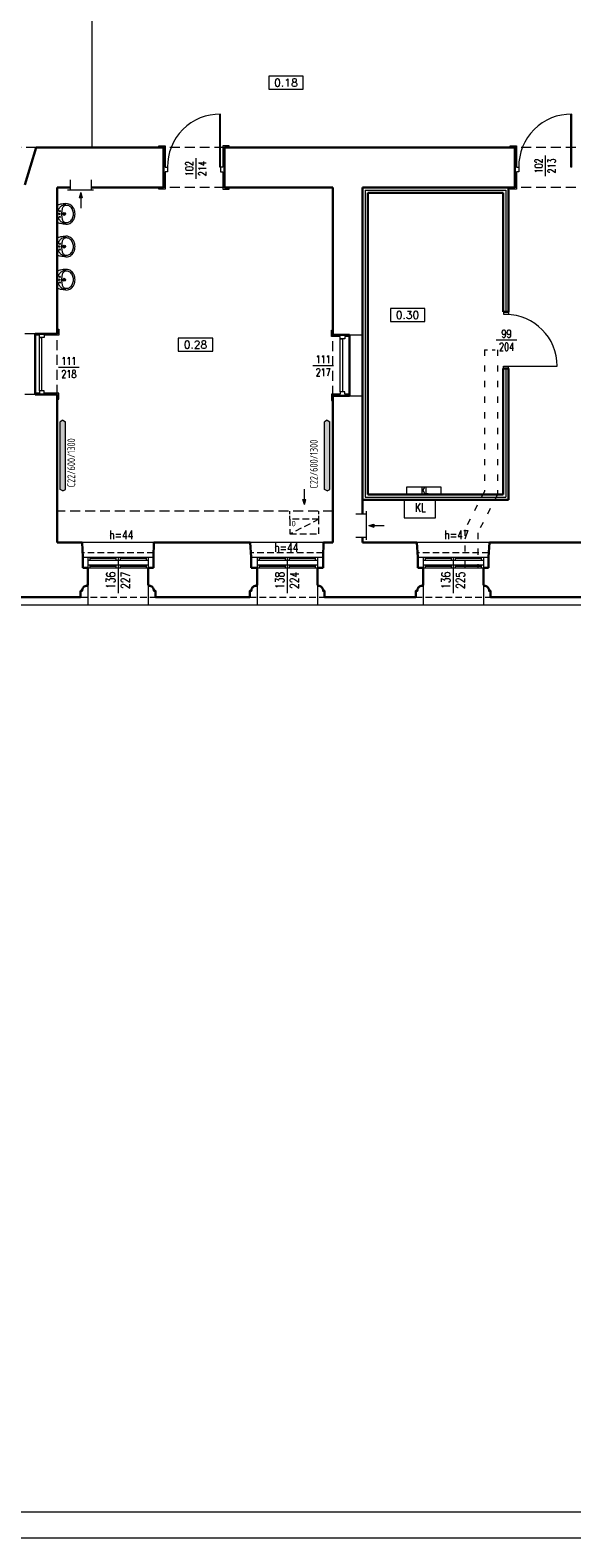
# Model space of a CAD drawing. Header units: millimetres. Extents: x 12584 to 77584, y 9983 to 29820.
# Tile 34 of 176: x 27234 to 28275, y 23880 to 26777. Entities that reach past the tile are written whole.
import ezdxf

# ---------------------------------------------------------------- set-up
doc = ezdxf.new("R2010")
doc.units = ezdxf.units.MM
doc.linetypes.add('ACAD_ISO03W100', pattern=[30, 12, -18])
doc.linetypes.add('HIDDEN', pattern=[9.525, 6.35, -3.175])
for name, color, linetype, lineweight in [('m_armatura', 5, 'Continuous', 5), ('m_cienka', 7, 'Continuous', 5), ('m_grzejniki', 5, 'Continuous', 5), ('m_stolarka', 7, 'Continuous', 9), ('m_tabela', 7, 'Continuous', 20), ('m_tekst', 7, 'Continuous', 13), ('m_went+klima', 1, 'Continuous', 5), ('m_wentylacja', 1, 'Continuous', 5), ('m_ściany', 7, 'Continuous', 30), ('mi_instalacje', 251, 'Continuous', 5)]:
    doc.layers.add(name, color=color, linetype=linetype, lineweight=lineweight)
doc.styles.add('DIM', font='dim', dxfattribs={"width": 0.75})
doc.styles.add('ROMANS', font='Romans.shx', dxfattribs={"height": 0.2})
doc.styles.get("Standard").update_dxf_attribs({"font": 'arial.ttf'})
doc.styles.add('styl1', font='simplex.shx', dxfattribs={"width": 0.75})
doc.linetypes.add('BATTING', pattern='A,0.0001,-0.1,[134,ltypeshp.shx,S=0.1,R=0,X=-0.1,Y=0],-0.2,[134,ltypeshp.shx,S=0.1,R=180,X=0.1,Y=0],-0.1', length=0.4001)

# ---------------------------------------------------------------- blocks, each defined once
blk = doc.blocks.new('skrz1')
at = {"layer": 'm_stolarka', "color": 0}
for p, q in [((0, 0), (0, -101)), ((0, 0), (1.6, 0)), ((1.6, 0), (1.6, -101))]:
    blk.add_line(p, q, dxfattribs=at)
blk.add_arc((1.3, -1.3), 99.7, 269.2623, 0.7377, dxfattribs=at)
blk = doc.blocks.new('erda')
at = {"layer": 'm_armatura', "color": 0, "linetype": 'Continuous', "lineweight": 9}
blk.add_line((0, 24), (0, -24), dxfattribs=at)
for points in [[(23.4, -26.1, -0.055723), (19.4, -25.7, -0.053355), (15.4, -24.3, -0.068242), (10.6, -21.3, -0.037231), (8, -18.7, -0.035892), (5.9, -15.9, -0.031111), (4.1, -12.8, -0.036961), (2.6, -9.1, -0.075561), (1.3, 0, -0.075561), (2.6, 9, -0.036961), (4.1, 12.8, -0.031111), (5.9, 15.9, -0.035892), (8, 18.7, -0.037231), (10.6, 21.3, -0.068242), (15.4, 24.3, -0.053355), (19.4, 25.6, -0.055723), (23.4, 26.1)], [(24.1, -28.5, 0.089509), (32, -27.1, 0.064128), (37.2, -24.4, 0.048386), (40.8, -21.3, 0.05549), (44.6, -16.4, 0.03039), (46.3, -13.2, 0.02334), (47.4, -10.5, 0.023932), (48.2, -7.6, 0.058495), (49.1, 0, 0.058495), (48.2, 7.6, 0.023932), (47.4, 10.4, 0.02334), (46.3, 13.2, 0.03039), (44.6, 16.3, 0.05549), (40.8, 21.3, 0.048386), (37.2, 24.3, 0.064128), (32, 27.1, 0.089509), (24.1, 28.5)]]:
    blk.add_lwpolyline(points, format="xyb", dxfattribs=at)
blk.add_lwpolyline([(12.3, 0, 0.015482), (12.3, -3.9, 0.012097), (12.7, -8, 0.034288), (13.5, -12.6, 0.041764), (14.9, -16.8, 0.079458), (17, -20.3, 0.107847), (20.4, -22.8, 0.099832), (24.1, -23.6, 0.010449), (26.5, -23.6, 0.078925), (30.8, -22.8, 0.074457), (35, -20.6, 0.072081), (39.2, -16.5, 0.053308), (42.2, -11.6, 0.106485), (44.8, 0, 0.106485), (42.2, 11.5, 0.053308), (39.2, 16.5, 0.072081), (35, 20.6, 0.074457), (30.8, 22.8, 0.078925), (26.5, 23.6, 0.010449), (24.1, 23.6, 0.099832), (20.4, 22.7, 0.107847), (17, 20.3, 0.079458), (14.9, 16.8, 0.041764), (13.5, 12.6, 0.034288), (12.7, 7.9, 0.012097), (12.3, 3.9, 0.015482)], format="xyb", close=True, dxfattribs=at)
for centre, radius in [((5.8, 0), 1.77), ((7.2, 7.9), 1.77), ((19.2, 0), 4), ((19.2, 0), 2.5), ((19.2, 0), 0.236), ((7.3, -7.9), 1.77)]:
    blk.add_circle(centre, radius, dxfattribs=at)
for points, knots in [([(24.1, 28.5), (19.1, 28), (11, 27.1), (3.1, 24.9), (0, 24)], [0, 0, 0, 0, 149.055648, 245.530262, 245.530262, 245.530262, 245.530262]), ([(24.1, -28.5), (19.2, -28), (11, -27.1), (3.1, -24.9), (0, -24)], [0, 0, 0, 0, 147.868586, 245.505724, 245.505724, 245.505724, 245.505724])]:
    blk.add_open_spline(points, degree=3, knots=knots, dxfattribs=at)
blk = doc.blocks.new('strz')
at = {"layer": 'm_wentylacja', "ltscale": 2}
h = blk.add_hatch(color=0, dxfattribs=at)
h.paths.add_polyline_path([(0, 9.8), (-2.9, 9.8), (0, 0)])
h.paths.add_polyline_path([(2.9, 9.8), (0, 9.8), (0, 0)])
at = {"layer": 'm_wentylacja', "color": 0, "ltscale": 2}
for p, q in [((0, 0), (0, 29.8)), ((0, 0), (-2.9, 9.8)), ((-2.9, 9.8), (2.9, 9.8)), ((0, 0), (2.9, 9.8))]:
    blk.add_line(p, q, dxfattribs=at)

msp = doc.modelspace()

# ---------------------------------------------------------------- hatches: boundary and pattern name
at = {"layer": 'm_grzejniki'}
h = msp.add_hatch(color=256, dxfattribs=at)
h.dxf.hatch_style = 1
h.paths.add_polyline_path([(27301.7, 26024.5), (27296.7, 26027.5), (27291.7, 26024.5), (27291.7, 25894.5), (27296.7, 25891.5), (27301.7, 25894.5)])
h = msp.add_hatch(color=256, dxfattribs=at)
h.dxf.hatch_style = 1
h.paths.add_polyline_path([(27809.7, 26024.5), (27804.7, 26027.5), (27799.7, 26024.5), (27799.7, 25894.5), (27804.7, 25891.5), (27809.7, 25894.5)])

# ---------------------------------------------------------------- linework, layer by layer
at = {"layer": 'm_cienka', "ltscale": 2}
for p, q in [((27352.2, 26834.5), (27352.2, 26551.5)), ((27552.2, 26530.7), (27552.2, 26491.1)), ((28223.6, 26535.8), (28223.6, 26496.3)), ((27243.7, 26193.5), (27223.7, 26193.5)), ((27847.7, 26191.5), (27872.7, 26191.5)), ((28169.1, 26180.9), (28129.6, 26180.9)), ((27816.6, 26131.9), (27777.1, 26131.9)), ((27328, 26128.5), (27288.5, 26128.5)), ((27243.7, 26076.5), (27223.7, 26076.5)), ((27847.7, 26074.5), (27872.7, 26074.5)), ((27471.7, 25792.5), (27333.7, 25792.5)), ((27797.7, 25792.5), (27656.8, 25792.5)), ((28116.7, 25792.5), (27976.7, 25792.5)), ((27344.7, 25710.5), (27344.7, 25672.5)), ((27460.7, 25710.5), (27460.7, 25672.5)), ((27669.7, 25710.5), (27669.7, 25672.5)), ((27785.7, 25710.5), (27785.7, 25672.5)), ((27988.7, 25710.5), (27988.7, 25672.5)), ((28104.7, 25710.5), (28104.7, 25672.5))]:
    msp.add_line(p, q, dxfattribs=at)
at = {"layer": 'm_cienka'}
for p, q in [((27692.4, 26688.4), (27692.4, 26663.4)), ((27758.4, 26688.4), (27692.4, 26688.4)), ((27758.4, 26663.4), (27758.4, 26688.4)), ((27692.4, 26663.4), (27758.4, 26663.4)), ((27926.1, 26242.2), (27926.1, 26217.2)), ((27992.1, 26242.2), (27926.1, 26242.2)), ((27992.1, 26217.2), (27992.1, 26242.2)), ((27926.1, 26217.2), (27992.1, 26217.2)), ((27518.5, 26185.1), (27518.5, 26160.1)), ((27584.5, 26185.1), (27518.5, 26185.1)), ((27584.5, 26160.1), (27584.5, 26185.1)), ((27518.5, 26160.1), (27584.5, 26160.1))]:
    msp.add_line(p, q, dxfattribs=at)
at = {"layer": 'm_cienka', "linetype": 'HIDDEN', "ltscale": 3}
for p, q in [((27245.2, 26551.5), (27075.2, 26551.5)), ((27607.2, 26551.5), (27490.2, 26551.5)), ((28282.2, 26551.5), (28165.2, 26551.5)), ((27607.2, 26474.5), (27490.2, 26474.5)), ((28282.2, 26474.5), (28165.2, 26474.5)), ((27285.7, 26076.5), (27285.7, 26193.5)), ((27815.7, 26074.5), (27815.7, 26191.5)), ((27815.7, 25852.5), (27285.7, 25852.5))]:
    msp.add_line(p, q, dxfattribs=at)
at = {"layer": 'm_cienka', "linetype": 'BATTING', "ltscale": 11}
for p, q in [((27877.7, 26469.5), (28147.7, 26469.5)), ((27877.7, 26469.5), (27877.7, 25879.5)), ((28147.7, 26469.5), (28147.7, 26235.5)), ((28147.7, 26125.5), (28147.7, 25879.5)), ((27877.7, 25879.5), (28147.7, 25879.5))]:
    msp.add_line(p, q, dxfattribs=at)
at = {"layer": 'm_cienka', "linetype": 'HIDDEN', "ltscale": 2}
for p, q in [((27471.3, 25772.5), (27334.2, 25772.5)), ((27797, 25772.5), (27658.2, 25772.5)), ((28115.3, 25772.5), (27978.2, 25772.5)), ((27330.7, 25687.5), (27474.7, 25687.5)), ((27655.7, 25687.5), (27799.7, 25687.5)), ((27974.7, 25687.5), (28118.7, 25687.5))]:
    msp.add_line(p, q, dxfattribs=at)
at = {"layer": 'm_cienka', "ltscale": 3}
for p, q in [((27402.7, 25764.5), (27402.7, 25695.3)), ((27727.7, 25764.5), (27727.7, 25695.3)), ((28046.7, 25764.5), (28046.7, 25695.3))]:
    msp.add_line(p, q, dxfattribs=at)
at = {"layer": 'm_cienka', "ltscale": 2}
msp.add_lwpolyline([(26729.2, 25365.5), (26729.2, 25350.5), (26876.7, 25350.5), (26876.7, 25630.5), (26907.7, 25630.5), (26907.7, 25672.5), (28541.2, 25672.5), (28541.2, 25230.5), (29704.2, 25230.5), (29704.2, 26413)], dxfattribs=at)
at = {"layer": 'm_grzejniki'}
for p, q in [((27296.7, 26027.5), (27291.7, 26024.5)), ((27291.7, 25894.5), (27291.7, 26024.5)), ((27296.7, 26027.5), (27301.7, 26024.5)), ((27301.7, 25894.5), (27301.7, 26024.5)), ((27804.7, 26027.5), (27799.7, 26024.5)), ((27799.7, 25894.5), (27799.7, 26024.5)), ((27804.7, 26027.5), (27809.7, 26024.5)), ((27809.7, 25894.5), (27809.7, 26024.5)), ((27296.7, 25891.5), (27291.7, 25894.5)), ((27296.7, 25891.5), (27301.7, 25894.5)), ((27804.7, 25891.5), (27799.7, 25894.5)), ((27804.7, 25891.5), (27809.7, 25894.5))]:
    msp.add_line(p, q, dxfattribs=at)
at = {"layer": 'm_stolarka'}
for p, q in [((28143.8, 26235.5), (28152.7, 26235.5)), ((28143.8, 26230.5), (28143.8, 26235.5)), ((28152.7, 26230.5), (28143.8, 26230.5)), ((28152.7, 26235.5), (28152.7, 26230.5)), ((28143.3, 26131.5), (28152.2, 26131.5)), ((28143.3, 26126.5), (28143.3, 26131.5)), ((28152.2, 26126.5), (28143.3, 26126.5)), ((28152.2, 26131.5), (28152.2, 26126.5))]:
    msp.add_line(p, q, dxfattribs=at)
at = {"layer": 'm_stolarka', "ltscale": 3}
msp.add_line((28147.7, 26131.5), (28246.7, 26131.5), dxfattribs=at)
at = {"layer": 'm_stolarka', "ltscale": 2}
for p, q in [((27334.7, 25764.5), (27470.7, 25764.5)), ((27344.7, 25764.5), (27344.7, 25743.5)), ((27344.7, 25758.5), (27460.7, 25758.5)), ((27348.7, 25764.5), (27348.7, 25758.5)), ((27398.7, 25761.5), (27348.7, 25761.5)), ((27398.7, 25764.5), (27398.7, 25758.5)), ((27402.7, 25764.5), (27402.7, 25758.5)), ((27406.7, 25764.5), (27406.7, 25758.5)), ((27456.7, 25761.5), (27406.7, 25761.5)), ((27456.7, 25764.5), (27456.7, 25758.5)), ((27460.7, 25764.5), (27460.7, 25743.5)), ((27658.7, 25764.5), (27796.7, 25764.5)), ((27669.7, 25764.5), (27669.7, 25743.5)), ((27669.7, 25758.5), (27785.7, 25758.5)), ((27673.7, 25764.5), (27673.7, 25758.5)), ((27723.7, 25761.5), (27673.7, 25761.5)), ((27723.7, 25764.5), (27723.7, 25758.5)), ((27727.7, 25764.5), (27727.7, 25758.5)), ((27731.7, 25764.5), (27731.7, 25758.5)), ((27781.7, 25761.5), (27731.7, 25761.5)), ((27781.7, 25764.5), (27781.7, 25758.5)), ((27785.7, 25764.5), (27785.7, 25743.5)), ((27978.7, 25764.5), (28114.7, 25764.5)), ((27988.7, 25764.5), (27988.7, 25743.5)), ((27988.7, 25758.5), (28104.7, 25758.5)), ((27992.7, 25764.5), (27992.7, 25758.5)), ((28042.7, 25761.5), (27992.7, 25761.5)), ((28042.7, 25764.5), (28042.7, 25758.5)), ((28046.7, 25764.5), (28046.7, 25758.5)), ((28050.7, 25764.5), (28050.7, 25758.5)), ((28100.7, 25761.5), (28050.7, 25761.5)), ((28100.7, 25764.5), (28100.7, 25758.5)), ((28104.7, 25764.5), (28104.7, 25743.5)), ((27334.7, 25743.5), (27470.7, 25743.5)), ((27344.7, 25749.5), (27460.7, 25749.5)), ((27348.7, 25749.5), (27348.7, 25743.5)), ((27398.7, 25746.5), (27348.7, 25746.5)), ((27398.7, 25749.5), (27398.7, 25743.5)), ((27402.7, 25749.5), (27402.7, 25743.5)), ((27406.7, 25749.5), (27406.7, 25743.5)), ((27456.7, 25746.5), (27406.7, 25746.5)), ((27456.7, 25749.5), (27456.7, 25743.5)), ((27658.7, 25743.5), (27796.7, 25743.5)), ((27669.7, 25749.5), (27785.7, 25749.5)), ((27673.7, 25749.5), (27673.7, 25743.5)), ((27723.7, 25746.5), (27673.7, 25746.5)), ((27723.7, 25749.5), (27723.7, 25743.5)), ((27727.7, 25749.5), (27727.7, 25743.5)), ((27731.7, 25749.5), (27731.7, 25743.5)), ((27781.7, 25746.5), (27731.7, 25746.5)), ((27781.7, 25749.5), (27781.7, 25743.5)), ((27978.7, 25743.5), (28114.7, 25743.5)), ((27988.7, 25749.5), (28104.7, 25749.5)), ((27992.7, 25749.5), (27992.7, 25743.5)), ((28042.7, 25746.5), (27992.7, 25746.5)), ((28042.7, 25749.5), (28042.7, 25743.5)), ((28046.7, 25749.5), (28046.7, 25743.5)), ((28050.7, 25749.5), (28050.7, 25743.5)), ((28100.7, 25746.5), (28050.7, 25746.5)), ((28100.7, 25749.5), (28100.7, 25743.5))]:
    msp.add_line(p, q, dxfattribs=at)
for points in [[(27493.2, 26504.5), (27493.2, 26471.5), (27481.2, 26471.5), (27481.2, 26474.5), (27481.2, 26474.5), (27481.2, 26474.5), (27490.2, 26474.5), (27490.2, 26551.5), (27481.2, 26551.5), (27481.2, 26551.5), (27481.2, 26551.5), (27481.2, 26554.5), (27493.2, 26554.5), (27493.2, 26513.5), (27497.7, 26513.5), (27497.7, 26504.5), (27493.2, 26504.5)], [(27604.2, 26504.5), (27604.2, 26471.5), (27616.2, 26471.5), (27616.2, 26474.5), (27616.2, 26474.5), (27616.2, 26474.5), (27607.2, 26474.5), (27607.2, 26551.5), (27616.2, 26551.5), (27616.2, 26551.5), (27616.2, 26551.5), (27616.2, 26554.5), (27604.2, 26554.5), (27604.2, 26513.5), (27599.7, 26513.5), (27599.7, 26504.5), (27604.2, 26504.5)], [(28168.2, 26504.5), (28168.2, 26471.5), (28156.2, 26471.5), (28156.2, 26474.5), (28156.2, 26474.5), (28156.2, 26474.5), (28165.2, 26474.5), (28165.2, 26551.5), (28156.2, 26551.5), (28156.2, 26551.5), (28156.2, 26551.5), (28156.2, 26554.5), (28168.2, 26554.5), (28168.2, 26513.5), (28172.7, 26513.5), (28172.7, 26504.5), (28168.2, 26504.5)], [(27243.7, 26193.5), (27285.7, 26193.5), (27285.7, 26202.5), (27285.7, 26202.5), (27285.7, 26202.5), (27288.7, 26202.5), (27288.7, 26190.5), (27260.7, 26190.5), (27260.7, 26186), (27251.7, 26186), (27251.7, 26190.5)], [(27251.7, 26190.5), (27243.7, 26190.5)], [(27829.7, 26188.5), (27812.7, 26188.5), (27812.7, 26200.5), (27815.7, 26200.5), (27815.7, 26200.5), (27815.7, 26200.5), (27815.7, 26191.5), (27847.7, 26191.5)], [(27847.7, 26188.5), (27838.7, 26188.5), (27838.7, 26184), (27829.7, 26184), (27829.7, 26188.5)], [(27243.7, 26076.5), (27285.7, 26076.5), (27285.7, 26067.5), (27285.7, 26067.5), (27285.7, 26067.5), (27288.7, 26067.5), (27288.7, 26079.5), (27260.7, 26079.5), (27260.7, 26084), (27251.7, 26084), (27251.7, 26079.5)], [(27251.7, 26079.5), (27243.7, 26079.5)], [(27829.7, 26077.5), (27812.7, 26077.5), (27812.7, 26065.5), (27815.7, 26065.5), (27815.7, 26065.5), (27815.7, 26065.5), (27815.7, 26074.5), (27847.7, 26074.5)], [(27847.7, 26077.5), (27838.7, 26077.5), (27838.7, 26082), (27829.7, 26082), (27829.7, 26077.5)]]:
    msp.add_lwpolyline(points, dxfattribs=at)
for points in [[(27255.7, 26186), (27255.7, 26084), (27251.7, 26084), (27251.7, 26186)], [(27833.7, 26184), (27833.7, 26082), (27829.7, 26082), (27829.7, 26184)]]:
    msp.add_lwpolyline(points, close=True, dxfattribs=at)
at = {"layer": 'm_stolarka', "ltscale": 3}
msp.add_arc((28147.7, 26131.5), 99, 0, 89.7074, dxfattribs=at)
at = {"layer": 'm_tabela'}
for p, q in [((22953.5, 23929.8), (31263.5, 23929.8)), ((22903.5, 23879.8), (31313.5, 23879.8))]:
    msp.add_line(p, q, dxfattribs=at)
at = {"layer": 'm_wentylacja', "ltscale": 3}
for p, q in [((27310.7, 26489.5), (27310.7, 26469.5)), ((27350.7, 26489.5), (27350.7, 26469.5)), ((27355.7, 26469.5), (27305.7, 26469.5)), ((27859.7, 25847.5), (27879.7, 25847.5)), ((27879.7, 25852.5), (27879.7, 25797.5)), ((27859.7, 25802.5), (27879.7, 25802.5))]:
    msp.add_line(p, q, dxfattribs=at)
at = {"layer": 'm_wentylacja', "linetype": 'ACAD_ISO03W100'}
for p, q in [((28106.7, 26162.8), (28106.7, 25890.6)), ((28131.7, 26162.8), (28131.7, 25884.5)), ((28106.7, 25890.6), (28068.9, 25816.9)), ((28131.7, 25884.5), (28093.9, 25810.8)), ((28068.9, 25816.9), (28068.9, 25743.5)), ((28093.9, 25810.8), (28093.9, 25743.5))]:
    msp.add_line(p, q, dxfattribs=at)
at = {"layer": 'm_wentylacja', "linetype": 'ACAD_ISO03W100', "ltscale": 0.5}
msp.add_line((28106.7, 26162.8), (28131.7, 26162.8), dxfattribs=at)
at = {"layer": 'm_wentylacja'}
for p, q in [((27952.7, 25874.5), (27952.7, 25839.5)), ((28012.7, 25874.5), (27952.7, 25874.5)), ((27957.7, 25884.5), (27957.7, 25899.5)), ((27957.7, 25899.5), (28022.7, 25899.5)), ((28022.7, 25884.5), (27957.7, 25884.5)), ((28012.7, 25839.5), (28012.7, 25874.5)), ((28022.7, 25899.5), (28022.7, 25884.5)), ((27952.7, 25839.5), (28012.7, 25839.5))]:
    msp.add_line(p, q, dxfattribs=at)
at = {"layer": 'm_wentylacja', "linetype": 'HIDDEN'}
for p, q in [((27733, 25837), (27733, 25852.5)), ((27788.7, 25837), (27788.7, 25852.5))]:
    msp.add_line(p, q, dxfattribs=at)
at = {"layer": 'm_wentylacja', "linetype": 'HIDDEN', "ltscale": 2}
msp.add_line((27788.7, 25837), (27733, 25808.8), dxfattribs=at)
msp.add_lwpolyline([(27733, 25837), (27733, 25808.8), (27788.7, 25808.8), (27788.7, 25837)], close=True, dxfattribs=at)
at = {"layer": 'm_ściany', "ltscale": 2}
for p, q in [((27245.2, 26551.5), (27223.7, 26479.7)), ((27245.2, 26551.5), (27490.2, 26551.5)), ((27490.2, 26551.5), (27490.2, 26474.5)), ((27607.2, 26551.5), (28165.2, 26551.5)), ((27607.2, 26551.5), (27607.2, 26474.5)), ((28165.2, 26551.5), (28165.2, 26474.5)), ((27285.7, 26474.5), (27310.7, 26474.5)), ((27285.7, 26193.5), (27285.7, 26474.5)), ((27350.7, 26474.5), (27490.2, 26474.5)), ((27607.2, 26474.5), (27815.7, 26474.5)), ((27815.7, 26191.5), (27815.7, 26474.5)), ((27872.7, 26474.5), (28165.2, 26474.5)), ((27872.7, 26474.5), (27872.7, 25847.5)), ((27882.7, 26464.5), (28142.7, 26464.5)), ((27882.7, 26464.5), (27882.7, 25884.5)), ((28142.7, 26464.5), (28142.7, 26235.5)), ((28152.7, 26474.5), (28152.7, 26235.5)), ((28142.7, 26235.5), (28152.7, 26235.5)), ((27285.7, 26193.5), (27243.7, 26193.5)), ((27243.7, 26193.5), (27243.7, 26076.5)), ((27847.7, 26191.5), (27815.7, 26191.5)), ((27847.7, 26191.5), (27847.7, 26074.5)), ((28142.7, 26126.5), (28142.7, 25884.5)), ((28142.7, 26126.5), (28152.7, 26126.5)), ((28152.7, 26126.5), (28152.7, 25874.5)), ((27285.7, 26076.5), (27243.7, 26076.5)), ((27285.7, 25792.5), (27285.7, 26076.5)), ((27815.7, 25792.5), (27815.7, 26074.5)), ((27847.7, 26074.5), (27815.7, 26074.5)), ((27872.7, 25874.5), (28152.7, 25874.5)), ((27882.7, 25884.5), (28142.7, 25884.5)), ((27285.7, 25792.5), (27333.7, 25792.5)), ((27333.7, 25792.5), (27334.7, 25764.5)), ((27471.7, 25792.5), (27470.7, 25764.5)), ((27471.7, 25792.5), (27656.8, 25792.5)), ((27656.8, 25792.5), (27658.7, 25764.5)), ((27797.7, 25792.5), (27796.7, 25764.5)), ((27797.7, 25792.5), (27815.7, 25792.5)), ((27872.7, 25802.5), (27872.7, 25792.5)), ((27872.7, 25792.5), (27976.7, 25792.5)), ((27976.7, 25792.5), (27978.7, 25764.5)), ((28116.7, 25792.5), (28114.7, 25764.5)), ((28116.7, 25792.5), (28300.7, 25792.5)), ((27334.7, 25764.5), (27334.7, 25743.5)), ((27470.7, 25764.5), (27470.7, 25743.5)), ((27658.7, 25764.5), (27658.7, 25743.5)), ((27796.7, 25764.5), (27796.7, 25743.5)), ((27978.7, 25764.5), (27978.7, 25743.5)), ((28114.7, 25764.5), (28114.7, 25743.5)), ((27334.7, 25743.5), (27344.7, 25743.5)), ((27344.7, 25743.5), (27344.7, 25710.5)), ((27460.7, 25743.5), (27460.7, 25710.5)), ((27460.7, 25743.5), (27470.7, 25743.5)), ((27658.7, 25743.5), (27669.7, 25743.5)), ((27669.7, 25743.5), (27669.7, 25710.5)), ((27785.7, 25743.5), (27785.7, 25710.5)), ((27785.7, 25743.5), (27796.7, 25743.5)), ((27978.7, 25743.5), (27988.7, 25743.5)), ((27988.7, 25743.5), (27988.7, 25710.5)), ((28104.7, 25743.5), (28104.7, 25710.5)), ((28104.7, 25743.5), (28114.7, 25743.5))]:
    msp.add_line(p, q, dxfattribs=at)
for points in [[(27135.7, 25710.5), (27137.2, 25710.5), (27137.2, 25709, -0.440095), (27146.7, 25699.5), (27149.7, 25699.5), (27149.7, 25687.5), (27330.7, 25687.5)], [(27344.7, 25710.5), (27343.2, 25710.5), (27343.2, 25709, 0.440095), (27333.7, 25699.5), (27330.7, 25699.5), (27330.7, 25687.5), (27330.7, 25688.6)], [(27460.7, 25710.5), (27462.2, 25710.5), (27462.2, 25709, -0.440095), (27471.7, 25699.5), (27474.7, 25699.5), (27474.7, 25687.5), (27655.7, 25687.5)], [(27669.7, 25710.5), (27668.2, 25710.5), (27668.2, 25709, 0.440095), (27658.7, 25699.5), (27655.7, 25699.5), (27655.7, 25687.5), (27655.7, 25688.6)], [(27785.7, 25710.5), (27787.2, 25710.5), (27787.2, 25709, -0.440095), (27796.7, 25699.5), (27799.7, 25699.5), (27799.7, 25687.5), (27974.7, 25687.5)], [(27988.7, 25710.5), (27987.2, 25710.5), (27987.2, 25709, 0.440095), (27977.7, 25699.5), (27974.7, 25699.5), (27974.7, 25687.5), (27974.7, 25688.6)], [(28104.7, 25710.5), (28106.2, 25710.5), (28106.2, 25709, -0.440095), (28115.7, 25699.5), (28118.7, 25699.5), (28118.7, 25687.5), (28298.7, 25687.5)]]:
    msp.add_lwpolyline(points, format="xyb", dxfattribs=at)

# ---------------------------------------------------------------- block references
at = {"layer": 'm_stolarka', "xscale": 1.009900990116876, "yscale": 1.009900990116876, "zscale": 1.009900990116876, "rotation": 180}
for p in [(27599.7, 26513.5), (28274.7, 26513.5)]:
    msp.add_blockref('skrz1', p, dxfattribs=at)
at = {"layer": 'm_wentylacja'}
for p, rotation in [((27330.9, 26464.7), 180), ((27884.5, 25825), 270)]:
    msp.add_blockref('strz', p, dxfattribs=dict(at, rotation=rotation))
msp.add_blockref('strz', (27760.9, 25865.3), dxfattribs=at)
at = {"layer": 'mi_instalacje', "color": 5, "xscale": 0.6999999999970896, "yscale": 0.6999999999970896, "zscale": 0.6999999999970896}
for p in [(27285.7, 26423.7), (27285.7, 26361), (27285.7, 26297.3)]:
    msp.add_blockref('erda', p, dxfattribs=at)

# ---------------------------------------------------------------- texts
at = {"layer": 'm_tekst', "char_height": 15, "attachment_point": 5, "style": 'ROMANS'}
for s, width, heights, insert in [('0.18', 50, [15], (27725.4, 26675.9)), ('0.30', 77.222, [10.5], (27959.1, 26229.7)), ('0.28', 77.222, [10.5], (27551.5, 26172.6))]:
    msp.add_mtext_dynamic_manual_height_columns(s, width=width, gutter_width=1, heights=heights, dxfattribs=dict(at, insert=insert))
at = {"layer": 'm_tekst', "ltscale": 3, "attachment_point": 5, "rotation": 90, "style": 'styl1'}
for s, width, heights, insert, char_height in [('102\\P214', 53.057, [40], (27552.2, 26510.9), 15), ('102\\P213', 53.057, [40], (28223.6, 26516.1), 15), ('136\\P227', 67.252, [0], (27402.7, 25719.7), 17), ('138\\P224', 67.252, [0], (27727.7, 25719.7), 17), ('136\\P225', 67.252, [0], (28046.7, 25719.7), 17)]:
    msp.add_mtext_dynamic_manual_height_columns(s, width=width, gutter_width=350, heights=heights, dxfattribs=dict(at, insert=insert, char_height=char_height))
at = {"layer": 'm_tekst', "ltscale": 3, "attachment_point": 5, "style": 'styl1'}
for s, width, insert, char_height in [('99\\P204', 53.057, (28149.3, 26180.9), 15), ('111\\P218', 53.057, (27308.2, 26128.5), 15), ('111\\P217', 53.057, (27796.9, 26131.9), 15), ('h=44', 67.252, (27409, 25807), 17), ('h=47', 67.252, (28053, 25807), 17), ('h=44', 67.252, (27726, 25782.7), 17)]:
    msp.add_mtext_dynamic_manual_height_columns(s, width=width, gutter_width=350, heights=[0], dxfattribs=dict(at, insert=insert, char_height=char_height))
at = {"layer": 'm_tekst', "char_height": 15, "attachment_point": 1, "rotation": 90, "style": 'DIM'}
for insert in [(27305.3, 25898.7), (27771.3, 25896.1)]:
    msp.add_mtext_dynamic_manual_height_columns('C22/600/1300', width=324.979, gutter_width=75, heights=[0], dxfattribs=dict(at, insert=insert))
at = {"layer": 'm_went+klima', "attachment_point": 5, "style": 'styl1'}
for insert, char_height in [((27992, 25892.5), 12), ((27983.5, 25859.7), 17)]:
    msp.add_mtext_dynamic_manual_height_columns('KL', width=67.252, gutter_width=350, heights=[0], dxfattribs=dict(at, insert=insert, char_height=char_height))
at = {"layer": 'm_wentylacja', "color": 1, "ltscale": 2, "insert": (27736.2, 25833.7), "char_height": 10, "width": 70.617, "attachment_point": 1}
msp.add_mtext('0', dxfattribs=at)

doc.saveas('drawing.dxf')
